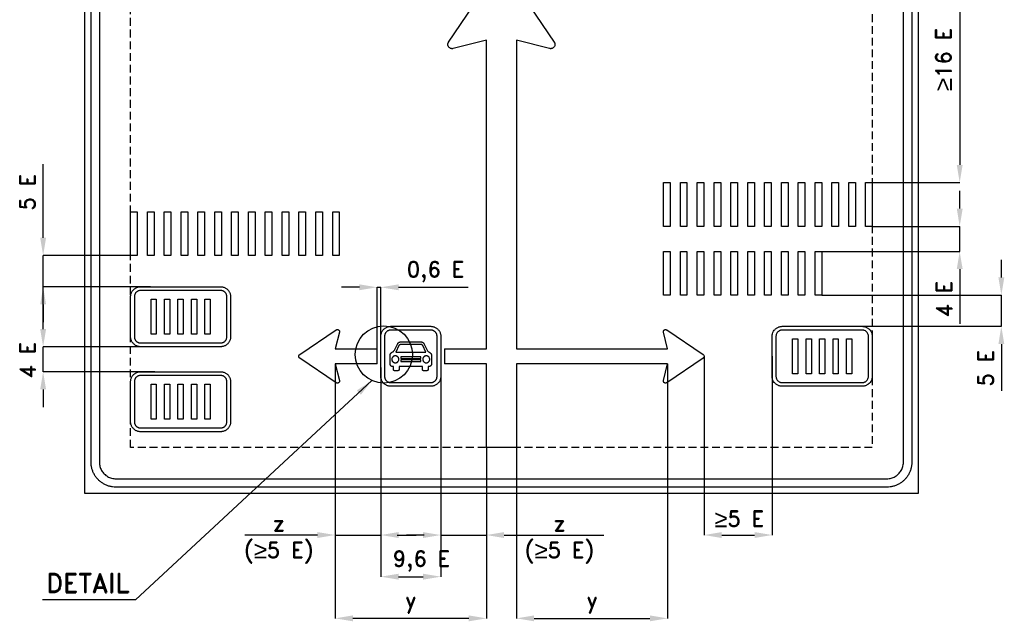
# Model space of a CAD drawing. Header units: millimetres. Extents: x -15886 to 4990, y -145 to 6902.
# Tile 1 of 3: x 264 to 4990, y -145 to 2743. Entities that reach past the tile are written whole.
import ezdxf

# ---------------------------------------------------------------- set-up
doc = ezdxf.new("R2010")
doc.units = ezdxf.units.MM
doc.header["$LTSCALE"] = 5
doc.linetypes.add('ČÁRKOVANÁX2', pattern=[1.5, 1, -0.5])
doc.layers.add('Kóty', color=2, linetype='Continuous')
doc.layers.add('Značka', color=7, linetype='Continuous')
doc.styles.get("Standard").update_dxf_attribs({"font": 'romand.shx', "height": 75})
doc.dimstyles.get("Standard").update_dxf_attribs({"dimtxt": 75, "dimasz": 85, "dimexe": 0.18, "dimexo": 0.0625, "dimgap": 37.5, "dimtad": 1, "dimdec": 0, "dimzin": 0, "dimdsep": 46, "dimtxsty": 'Standard', "dimcen": 0.09, "dimadec": 0, "dimazin": 0, "dimtfac": 1, "dimtdec": 0, "dimtofl": 0, "dimtmove": 0, "dimatfit": 3, "dimfxl": 1, "dimtolj": 1, "dimtzin": 0, "dimarcsym": 0})

# ---------------------------------------------------------------- blocks, each defined once
blk = doc.blocks.new('*D2')
at = {"layer": 'Defpoints', "color": 0, "transparency": 16777216}
for p in [(3581.2, 3143.7), (4356, 1960.7), (4776, 1960.7)]:
    blk.add_point(p, dxfattribs=at)
at = {"layer": 'Kóty', "color": 0, "lineweight": -2, "transparency": 16777216}
for p, q in [((3581.3, 3143.7), (4776.2, 3143.7)), ((4776, 3058.7), (4776, 2045.7)), ((4356.1, 1960.7), (4776.2, 1960.7))]:
    blk.add_line(p, q, dxfattribs=at)
at = {"layer": 'Kóty', "color": 0, "transparency": 16777216}
for points in [[(4761.9, 3058.7), (4790.2, 3058.7), (4776, 3143.7)], [(4761.9, 2045.7), (4790.2, 2045.7), (4776, 1960.7)]]:
    blk.add_solid(points, dxfattribs=at)
at = {"layer": 'Kóty', "color": 0, "transparency": 16777216, "insert": (4697.9, 2552.2), "char_height": 75, "attachment_point": 5, "rotation": 90}
blk.add_mtext('\\A1;{\\fArial|b0|i0|c238|p34;\\H1.08333x;≥}16 E', dxfattribs=at)

msp = doc.modelspace()

# ---------------------------------------------------------------- linework, layer by layer
at = {"layer": 'Kóty'}
for p, q in [((376, 1695.7), (376, 2048.6)), ((4776, 1835.7), (4776, 1920.7)), ((4356.1, 1750.7), (4776.2, 1750.7)), ((796, 1610.7), (375.8, 1610.7)), ((376, 1257.7), (376, 1610.6)), ((4113.6, 1630.7), (4776.2, 1630.7)), ((4976, 1505.7), (4976, 1590.7)), ((4776, 1545.7), (4776, 1282.7)), ((890.7, 1460.7), (375.8, 1460.7)), ((1894, 1458.1), (1809, 1458.1)), ((1979, 1162.7), (1979, 1458.3)), ((1997, 1162.7), (1997, 1458.3)), ((2082, 1458.1), (2416.8, 1458.1)), ((4113.6, 1420.7), (4976.2, 1420.7)), ((376, 1375.7), (376, 1290.7)), ((4308, 1270.7), (4976.2, 1270.7)), ((4976, 1185.7), (4976, 961.8)), ((911.8, 1172.7), (375.8, 1172.7)), ((1778, 1090.7), (1778, 268.6)), ((1778, 1090.7), (1778, -131.4)), ((1778, 1090.7), (1778, 268.6)), ((3374, 1090.7), (3374, -131.4)), ((3548.6, 1129.2), (3548.6, 268.6)), ((3876, 1126.7), (3876, 268.6)), ((911.8, 1052.7), (375.8, 1052.7)), ((1997, 1073.8), (1997, 268.6)), ((1997, 1073.7), (1997, 68.6)), ((2285, 1073.7), (2285, 68.6)), ((2285, 1050.2), (2285, 268.5)), ((1953.9, 1010.3), (820, -42)), ((376, 967.7), (376, 882.7)), ((2504, 688.7), (2504, 268.6)), ((2504, 679.6), (2504, 268.6)), ((2504, 679.6), (2504, -131.4)), ((2504, 679.6), (2504, 268.5)), ((2648, 688.7), (2648, -131.4)), ((1778, 324.7), (1778, 268.6)), ((1693, 268.7), (1343.7, 268.7)), ((2076, 268.7), (2161, 268.7)), ((2082, 268.7), (2167, 268.7)), ((2206, 268.7), (2121, 268.7)), ((2589, 268.7), (3067.9, 268.7)), ((3633.6, 268.7), (3791, 268.7)), ((2082, 68.7), (2200, 68.7)), ((2419, -131.3), (1863, -131.3)), ((2733, -131.3), (3289, -131.3))]:
    msp.add_line(p, q, dxfattribs=at)
for points in [[(4776, 1630.7), (4776.2, 1750.7)], [(1979, 1458.1), (1997, 1458.1)], [(4976.2, 1270.7), (4976.2, 1420.7)], [(375.8, 1052.7), (376, 1172.7)], [(1778, 268.7), (1997, 268.7)], [(2285, 268.7), (2504, 268.7)], [(820, -42), (373.1, -42)]]:
    msp.add_lwpolyline(points, dxfattribs=at)
for points in [[(4761.9, 1835.7), (4790.2, 1835.7), (4776, 1750.7)], [(361.9, 1695.7), (390.2, 1695.7), (376, 1610.7)], [(4761.9, 1545.7), (4790.2, 1545.7), (4776, 1630.7)], [(1894, 1472.3), (1894, 1444), (1979, 1458.1)], [(2082, 1472.3), (2082, 1444), (1997, 1458.1)], [(4961.9, 1505.7), (4990.2, 1505.7), (4976, 1420.7)], [(361.9, 1375.7), (390.2, 1375.7), (376, 1460.7)], [(361.9, 1257.7), (390.2, 1257.7), (376, 1172.7)], [(4961.9, 1185.7), (4990.2, 1185.7), (4976, 1270.7)], [(361.9, 967.7), (390.2, 967.7), (376, 1052.7)], [(1882, 962.9), (1901.3, 942.1), (1953.9, 1010.3)], [(1693, 282.9), (1693, 254.6), (1778, 268.7)], [(2082, 282.9), (2082, 254.6), (1997, 268.7)], [(2200, 282.8), (2200, 254.5), (2285, 268.7)], [(2589, 282.8), (2589, 254.5), (2504, 268.7)], [(3633.6, 282.9), (3633.6, 254.6), (3548.6, 268.7)], [(3791, 282.9), (3791, 254.6), (3876, 268.7)], [(2082, 82.9), (2082, 54.6), (1997, 68.7)], [(2200, 82.9), (2200, 54.6), (2285, 68.7)], [(1863, -117.1), (1863, -145.4), (1778, -131.3)], [(2419, -117.1), (2419, -145.4), (2504, -131.3)], [(2733, -117.1), (2733, -145.4), (2648, -131.3)], [(3289, -117.1), (3289, -145.4), (3374, -131.3)]]:
    msp.add_solid(points, dxfattribs=at)
at = {"layer": 'Značka', "color": 5}
for points in [[(576, 468.7), (576, 4338.7), (4576, 4338.7), (4576, 468.7), (576, 468.7)], [(3354.2, 1750.7), (3354.2, 1960.7), (3386.1, 1960.7), (3386.1, 1750.7), (3354.2, 1750.7)], [(3435.1, 1750.7), (3435.1, 1960.7), (3466.9, 1960.7), (3466.9, 1750.7), (3435.1, 1750.7)], [(3515.9, 1750.7), (3515.9, 1960.7), (3547.7, 1960.7), (3547.7, 1750.7), (3515.9, 1750.7)], [(3596.7, 1750.7), (3596.7, 1960.7), (3628.6, 1960.7), (3628.6, 1750.7), (3596.7, 1750.7)], [(3677.6, 1750.7), (3677.6, 1960.7), (3709.4, 1960.7), (3709.4, 1750.7), (3677.6, 1750.7)], [(3758.4, 1750.7), (3758.4, 1960.7), (3790.2, 1960.7), (3790.2, 1750.7), (3758.4, 1750.7)], [(3839.2, 1750.7), (3839.2, 1960.7), (3871, 1960.7), (3871, 1750.7), (3839.2, 1750.7)], [(3920, 1750.7), (3920, 1960.7), (3951.9, 1960.7), (3951.9, 1750.7), (3920, 1750.7)], [(4000.9, 1750.7), (4000.9, 1960.7), (4032.7, 1960.7), (4032.7, 1750.7), (4000.9, 1750.7)], [(4081.7, 1750.7), (4081.7, 1960.7), (4113.5, 1960.7), (4113.5, 1750.7), (4081.7, 1750.7)], [(4162.5, 1750.7), (4162.5, 1960.7), (4194.4, 1960.7), (4194.4, 1750.7), (4162.5, 1750.7)], [(4243.4, 1750.7), (4243.4, 1960.7), (4275.2, 1960.7), (4275.2, 1750.7), (4243.4, 1750.7)], [(4324.2, 1750.7), (4324.2, 1960.7), (4356, 1960.7), (4356, 1750.7), (4324.2, 1750.7)], [(796, 1610.7), (796, 1820.7), (827.8, 1820.7), (827.8, 1610.7), (796, 1610.7)], [(876.8, 1610.7), (876.8, 1820.7), (908.7, 1820.7), (908.7, 1610.7), (876.8, 1610.7)], [(957.7, 1610.7), (957.7, 1820.7), (989.5, 1820.7), (989.5, 1610.7), (957.7, 1610.7)], [(1038.5, 1610.7), (1038.5, 1820.7), (1070.3, 1820.7), (1070.3, 1610.7), (1038.5, 1610.7)], [(1119.3, 1610.7), (1119.3, 1820.7), (1151.2, 1820.7), (1151.2, 1610.7), (1119.3, 1610.7)], [(1200.2, 1610.7), (1200.2, 1820.7), (1232, 1820.7), (1232, 1610.7), (1200.2, 1610.7)], [(1281, 1610.7), (1281, 1820.7), (1312.8, 1820.7), (1312.8, 1610.7), (1281, 1610.7)], [(1361.8, 1610.7), (1361.8, 1820.7), (1393.6, 1820.7), (1393.6, 1610.7), (1361.8, 1610.7)], [(1442.6, 1610.7), (1442.6, 1820.7), (1474.5, 1820.7), (1474.5, 1610.7), (1442.6, 1610.7)], [(1523.5, 1610.7), (1523.5, 1820.7), (1555.3, 1820.7), (1555.3, 1610.7), (1523.5, 1610.7)], [(1604.3, 1610.7), (1604.3, 1820.7), (1636.1, 1820.7), (1636.1, 1610.7), (1604.3, 1610.7)], [(1685.1, 1610.7), (1685.1, 1820.7), (1717, 1820.7), (1717, 1610.7), (1685.1, 1610.7)], [(1766, 1610.7), (1766, 1820.7), (1797.8, 1820.7), (1797.8, 1610.7), (1766, 1610.7)], [(3354.2, 1420.7), (3354.2, 1630.7), (3386.1, 1630.7), (3386.1, 1420.7), (3354.2, 1420.7)], [(3435.1, 1420.7), (3435.1, 1630.7), (3466.9, 1630.7), (3466.9, 1420.7), (3435.1, 1420.7)], [(3515.9, 1420.7), (3515.9, 1630.7), (3547.7, 1630.7), (3547.7, 1420.7), (3515.9, 1420.7)], [(3596.7, 1420.7), (3596.7, 1630.7), (3628.6, 1630.7), (3628.6, 1420.7), (3596.7, 1420.7)], [(3677.6, 1420.7), (3677.6, 1630.7), (3709.4, 1630.7), (3709.4, 1420.7), (3677.6, 1420.7)], [(3758.4, 1420.7), (3758.4, 1630.7), (3790.2, 1630.7), (3790.2, 1420.7), (3758.4, 1420.7)], [(3839.2, 1420.7), (3839.2, 1630.7), (3871, 1630.7), (3871, 1420.7), (3839.2, 1420.7)], [(3920, 1420.7), (3920, 1630.7), (3951.9, 1630.7), (3951.9, 1420.7), (3920, 1420.7)], [(4000.9, 1420.7), (4000.9, 1630.7), (4032.7, 1630.7), (4032.7, 1420.7), (4000.9, 1420.7)], [(4081.7, 1420.7), (4081.7, 1630.7), (4113.5, 1630.7), (4113.5, 1420.7), (4081.7, 1420.7)], [(894, 1232.7), (894, 1400.7), (919.4, 1400.7), (919.4, 1232.7), (894, 1232.7)], [(958.6, 1232.7), (958.6, 1400.7), (984.1, 1400.7), (984.1, 1232.7), (958.6, 1232.7)], [(1023.3, 1232.7), (1023.3, 1400.7), (1048.7, 1400.7), (1048.7, 1232.7), (1023.3, 1232.7)], [(1087.9, 1232.7), (1087.9, 1400.7), (1113.4, 1400.7), (1113.4, 1232.7), (1087.9, 1232.7)], [(1152.6, 1232.7), (1152.6, 1400.7), (1178.1, 1400.7), (1178.1, 1232.7), (1152.6, 1232.7)], [(3974, 1042.7), (3974, 1210.7), (3999.4, 1210.7), (3999.4, 1042.7), (3974, 1042.7)], [(4038.6, 1042.7), (4038.6, 1210.7), (4064.1, 1210.7), (4064.1, 1042.7), (4038.6, 1042.7)], [(4103.3, 1042.7), (4103.3, 1210.7), (4128.7, 1210.7), (4128.7, 1042.7), (4103.3, 1042.7)], [(4167.9, 1042.7), (4167.9, 1210.7), (4193.4, 1210.7), (4193.4, 1042.7), (4167.9, 1042.7)], [(4232.6, 1042.7), (4232.6, 1210.7), (4258.1, 1210.7), (4258.1, 1042.7), (4232.6, 1042.7)], [(1979, 1090.7), (1979, 1162.7)], [(2303, 1162.7), (2303, 1090.7)], [(2189.1, 1116.7), (2189.1, 1124.1), (2092.9, 1124.1), (2092.9, 1116.7), (2189.1, 1116.7)], [(2189.1, 1102.3), (2189.1, 1109.3), (2092.9, 1109.3), (2092.9, 1102.3), (2189.1, 1102.3)], [(2648, 1090.7), (2648, 688.7), (2504, 688.7), (2504, 1090.7), (2303, 1090.7)], [(894, 824.7), (894, 992.7), (919.4, 992.7), (919.4, 824.7), (894, 824.7)], [(958.6, 824.7), (958.6, 992.7), (984.1, 992.7), (984.1, 824.7), (958.6, 824.7)], [(1023.3, 824.7), (1023.3, 992.7), (1048.7, 992.7), (1048.7, 824.7), (1023.3, 824.7)], [(1087.9, 824.7), (1087.9, 992.7), (1113.4, 992.7), (1113.4, 824.7), (1087.9, 824.7)], [(1152.6, 824.7), (1152.6, 992.7), (1178.1, 992.7), (1178.1, 824.7), (1152.6, 824.7)]]:
    msp.add_lwpolyline(points, dxfattribs=at)
for points in [[(726, 498.7), (725.5, 498.7), (725.1, 498.7, -0.03218), (709.6, 499.8, -0.035443), (694.4, 503, -0.036267), (679.6, 508, -0.03442), (665.7, 515, -0.033721), (652.8, 523.6, -0.034085), (641.2, 533.9, -0.034209), (630.9, 545.5, -0.034229), (622.3, 558.5, -0.034044), (615.3, 572.4, -0.033412), (610.3, 587.1, -0.034127), (607.1, 602.3, -0.036745), (606, 617.8), (606, 618.3), (606, 618.7), (606, 4188.7)], [(646, 4188.7), (646, 618.7), (646, 618.4), (646, 618.1, 0.03218), (646.7, 607.8, 0.035443), (648.9, 597.6, 0.036267), (652.2, 587.8, 0.03442), (656.8, 578.6, 0.033721), (662.6, 569.9, 0.034085), (669.5, 562.2, 0.03421), (677.2, 555.3, 0.034229), (685.8, 549.6, 0.034044), (695.1, 544.9, 0.033411), (704.9, 541.6, 0.034128), (715.1, 539.4, 0.036745), (725.4, 538.7), (725.7, 538.7), (726, 538.7)], [(726, 538.7), (4426, 538.7), (4426.3, 538.7), (4426.6, 538.7, 0.032178), (4437, 539.5, 0.035444), (4447.1, 541.6, 0.036267), (4456.9, 544.9, 0.034422), (4466.2, 549.6, 0.033731), (4474.8, 555.3, 0.034071), (4482.6, 562.2, 0.034205), (4489.4, 569.9, 0.034223), (4495.2, 578.6, 0.034048), (4499.8, 587.8), (4503.2, 597.6), (4505.3, 607.8, 0.036741), (4506, 618.1), (4506, 618.4), (4506, 618.7), (4506, 4188.7)], [(4546, 4188.7), (4546, 618.7), (4546, 618.3), (4546, 617.8, -0.032179), (4544.9, 602.3, -0.035457), (4541.8, 587.1, -0.036267), (4536.8, 572.4, -0.034424), (4529.8, 558.5, -0.033731), (4521.2, 545.5, -0.034079), (4510.9, 533.9, -0.034202), (4499.2, 523.6, -0.034215), (4486.3, 515, -0.034038), (4472.4, 508, -0.033411), (4457.7, 503, -0.034125), (4442.4, 499.8, -0.036744), (4427, 498.7), (4426.5, 498.7), (4426, 498.7), (726, 498.7)], [(2303, 1162.7), (2504, 1162.7), (2504, 2644.7), (2344.5, 2604.2), (2343.5, 2604), (2342.6, 2603.8, -0.051511), (2338.6, 2603.6, -0.051552), (2334.7, 2604.2, -0.064187), (2330, 2605.9, -0.064126), (2325.9, 2608.7, -0.063996), (2322.6, 2612.3, -0.063899), (2320.3, 2616.7, -0.063552), (2319, 2621.5, -0.062375), (2319, 2626.5, -0.051641), (2319.8, 2630.4, -0.056322), (2321.4, 2634), (2321.9, 2634.9), (2322.4, 2635.7), (2559, 2985.4)], [(2593.1, 2985.4), (2829.6, 2635.7), (2830.2, 2634.9), (2830.7, 2634, -0.051473), (2832.2, 2630.4, -0.051544), (2833, 2626.5, -0.064169), (2833, 2621.5, -0.064179), (2831.8, 2616.7, -0.064051), (2829.4, 2612.3, -0.063909), (2826.1, 2608.7, -0.063574), (2822, 2605.9, -0.062402), (2817.4, 2604.2, -0.051566), (2813.4, 2603.6, -0.056306), (2809.5, 2603.8, -0.011085), (2808.5, 2604), (2807.5, 2604.2), (2648, 2644.7), (2648, 1162.7), (3374, 1162.7), (3353.8, 1242.5), (3353.7, 1243), (3353.6, 1243.5), (3353.4, 1245.4), (3353.7, 1247.4), (3354.6, 1249.7), (3356, 1251.8, -0.064098), (3357.8, 1253.5, -0.063873), (3360, 1254.6, -0.063558), (3362.4, 1255.2, -0.062369), (3364.9, 1255.2, -0.051657), (3366.8, 1254.9, -0.056322), (3368.6, 1254.1), (3369.1, 1253.8), (3369.5, 1253.5), (3544.3, 1135.3), (3544.8, 1135), (3545.2, 1134.7), (3546.6, 1133.2), (3547.7, 1131.6), (3548.6, 1129.2), (3548.9, 1126.7), (3548.6, 1124.3), (3547.7, 1121.9), (3546.6, 1120.2), (3545.2, 1118.8), (3544.8, 1118.5), (3544.3, 1118.2), (3369.5, 999.9), (3369.1, 999.7), (3368.6, 999.4, -0.051495), (3366.8, 998.6, -0.051575), (3364.9, 998.2, -0.064187), (3362.4, 998.2, -0.064136), (3360, 998.9, -0.064028), (3357.8, 1000, -0.063944), (3356, 1001.7), (3354.6, 1003.7), (3353.7, 1006.1), (3353.4, 1008), (3353.6, 1010), (3353.7, 1010.5), (3353.8, 1011), (3374, 1090.7), (2648, 1090.7)], [(844, 1172.7), (843.8, 1172.7), (843.6, 1172.7, -0.032174), (837.4, 1173.2, -0.035445), (831.4, 1174.4, -0.036268), (825.5, 1176.4, -0.034429), (819.9, 1179.2, -0.033726), (814.7, 1182.7, -0.034091), (810.1, 1186.8, -0.034209), (806, 1191.5, -0.034226), (802.5, 1196.6, -0.03404), (799.7, 1202.2, -0.033418), (797.7, 1208.1, -0.034126), (796.4, 1214.2, -0.036745), (796, 1220.4), (796, 1220.6), (796, 1220.7), (796, 1412.7), (796, 1412.9), (796, 1413.1, -0.032177), (796.5, 1419.3, -0.035447), (797.7, 1425.4, -0.036269), (799.7, 1431.3, -0.034424), (802.5, 1436.9, -0.03372), (806, 1442, -0.034079), (810.1, 1446.7, -0.034213), (814.7, 1450.8, -0.034235), (819.9, 1454.2, -0.034045), (825.5, 1457, -0.0334), (831.4, 1459, -0.034122), (837.4, 1460.3, -0.036743), (843.6, 1460.7), (843.8, 1460.7), (844, 1460.7), (1228, 1460.7), (1228.2, 1460.7), (1228.4, 1460.7, -0.032172), (1234.6, 1460.3, -0.035447), (1240.7, 1459, -0.036269), (1246.6, 1457, -0.034432), (1252.1, 1454.2, -0.033726), (1257.3, 1450.8, -0.034087), (1262, 1446.7, -0.034215), (1266.1, 1442, -0.034235), (1269.5, 1436.9, -0.034042), (1272.3, 1431.3, -0.033406), (1274.3, 1425.4, -0.034119), (1275.6, 1419.3, -0.036742), (1276, 1413.1), (1276, 1412.9), (1276, 1412.7), (1276, 1220.7), (1276, 1220.6), (1276, 1220.4, -0.032172), (1275.6, 1214.2, -0.035447), (1274.3, 1208.1, -0.036269), (1272.3, 1202.2, -0.034432), (1269.5, 1196.6, -0.033726), (1266.1, 1191.5, -0.034087), (1262, 1186.8, -0.034215), (1257.3, 1182.7, -0.034235), (1252.1, 1179.2, -0.034042), (1246.6, 1176.5, -0.033406), (1240.7, 1174.4, -0.034119), (1234.6, 1173.2, -0.036742), (1228.4, 1172.7), (1228.2, 1172.7), (1228, 1172.7), (844, 1172.7)], [(844, 1172.7), (843.8, 1172.7), (843.6, 1172.7, -0.032174), (837.4, 1173.2, -0.035445), (831.4, 1174.4, -0.036268), (825.5, 1176.4, -0.034429), (819.9, 1179.2, -0.033726), (814.7, 1182.7, -0.034091), (810.1, 1186.8, -0.034209), (806, 1191.5, -0.034226), (802.5, 1196.6, -0.03404), (799.7, 1202.2, -0.033418), (797.7, 1208.1, -0.034126), (796.4, 1214.2, -0.036745), (796, 1220.4), (796, 1220.6), (796, 1220.7), (796, 1412.7), (796, 1412.9), (796, 1413.1, -0.032177), (796.5, 1419.3, -0.035447), (797.7, 1425.4, -0.036269), (799.7, 1431.3, -0.034424), (802.5, 1436.9, -0.03372), (806, 1442, -0.034079), (810.1, 1446.7, -0.034213), (814.7, 1450.8, -0.034235), (819.9, 1454.2, -0.034045), (825.5, 1457, -0.0334), (831.4, 1459, -0.034122), (837.4, 1460.3, -0.036743), (843.6, 1460.7), (843.8, 1460.7), (844, 1460.7), (1228, 1460.7), (1228.2, 1460.7), (1228.4, 1460.7, -0.032172), (1234.6, 1460.3, -0.035447), (1240.7, 1459, -0.036269), (1246.6, 1457, -0.034432), (1252.1, 1454.2, -0.033726), (1257.3, 1450.8, -0.034087), (1262, 1446.7, -0.034215), (1266.1, 1442, -0.034235), (1269.5, 1436.9, -0.034042), (1272.3, 1431.3, -0.033406), (1274.3, 1425.4, -0.034119), (1275.6, 1419.3, -0.036742), (1276, 1413.1), (1276, 1412.9), (1276, 1412.7), (1276, 1220.7), (1276, 1220.6), (1276, 1220.4, -0.032172), (1275.6, 1214.2, -0.035447), (1274.3, 1208.1, -0.036269), (1272.3, 1202.2, -0.034432), (1269.5, 1196.6, -0.033726), (1266.1, 1191.5, -0.034087), (1262, 1186.8, -0.034215), (1257.3, 1182.7, -0.034235), (1252.1, 1179.2, -0.034042), (1246.6, 1176.5, -0.033406), (1240.7, 1174.4, -0.034119), (1234.6, 1173.2, -0.036742), (1228.4, 1172.7), (1228.2, 1172.7), (1228, 1172.7), (844, 1172.7)], [(844, 1190.7), (1228, 1190.7), (1228.1, 1190.7), (1228.3, 1190.7, 0.03218), (1232.1, 1191, 0.035459), (1235.9, 1191.8, 0.036272), (1239.6, 1193.1, 0.034417), (1243.1, 1194.8, 0.03372), (1246.3, 1197, 0.034076), (1249.2, 1199.5, 0.034204), (1251.8, 1202.4, 0.034215), (1254, 1205.7, 0.03402), (1255.7, 1209.1, 0.033415), (1257, 1212.8, 0.034111), (1257.8, 1216.6, 0.036748), (1258, 1220.5), (1258, 1220.6), (1258, 1220.7), (1258, 1412.7), (1258, 1412.9), (1258, 1413, 0.03218), (1257.7, 1416.9, 0.035459), (1257, 1420.7, 0.036272), (1255.7, 1424.3, 0.034417), (1254, 1427.8, 0.03372), (1251.8, 1431, 0.034076), (1249.2, 1434, 0.034204), (1246.3, 1436.5, 0.034215), (1243.1, 1438.7, 0.03402), (1239.6, 1440.4, 0.033415), (1235.9, 1441.7, 0.034111), (1232.1, 1442.5, 0.036748), (1228.3, 1442.7), (1228.1, 1442.7), (1228, 1442.7), (844, 1442.7), (843.9, 1442.7), (843.8, 1442.7, 0.032179), (839.9, 1442.5, 0.035456), (836.1, 1441.7, 0.036267), (832.4, 1440.4, 0.034425), (829, 1438.7, 0.033733), (825.7, 1436.5, 0.034078), (822.8, 1434, 0.034201), (820.2, 1431, 0.034215), (818.1, 1427.8, 0.034041), (816.3, 1424.3, 0.033411), (815.1, 1420.7, 0.034126), (814.3, 1416.9, 0.036748), (814, 1413), (814, 1412.9), (814, 1412.7), (814, 1220.7), (814, 1220.6), (814, 1220.5, 0.03218), (814.3, 1216.6, 0.035444), (815.1, 1212.8, 0.036268), (816.3, 1209.1, 0.03441), (818.1, 1205.7, 0.03371), (820.2, 1202.4, 0.034082), (822.8, 1199.5, 0.034212), (825.7, 1197, 0.034232), (829, 1194.8, 0.034027), (832.4, 1193.1, 0.033418), (836.1, 1191.8, 0.034111), (839.9, 1191, 0.036749), (843.8, 1190.7), (843.9, 1190.7), (844, 1190.7)], [(1979, 1090.7), (1778, 1090.7), (1798.3, 1011), (1798.4, 1010.5), (1798.5, 1010, -0.051511), (1798.6, 1008, -0.051552), (1798.3, 1006.1, -0.064187), (1797.5, 1003.7, -0.064126), (1796.1, 1001.7, -0.063996), (1794.2, 1000, -0.063899), (1792, 998.9, -0.063552), (1789.6, 998.2, -0.062375), (1787.2, 998.2, -0.051641), (1785.2, 998.6, -0.056322), (1783.4, 999.4), (1783, 999.7), (1782.5, 999.9), (1607.7, 1118.2), (1607.3, 1118.5), (1606.9, 1118.8, -0.052026), (1605.5, 1120.2, -0.052204), (1604.4, 1121.9, -0.064872), (1603.4, 1124.3, -0.06508), (1603.2, 1126.7, -0.064698), (1603.4, 1129.2, -0.063155), (1604.4, 1131.6, -0.052128), (1605.5, 1133.3, -0.056931), (1606.9, 1134.7), (1607.3, 1135), (1607.7, 1135.3), (1782.5, 1253.5), (1783, 1253.8), (1783.4, 1254.1, -0.051473), (1785.2, 1254.8, -0.051544), (1787.2, 1255.2, -0.064193), (1789.6, 1255.2, -0.064155), (1792, 1254.6, -0.064008), (1794.2, 1253.5, -0.063909), (1796.1, 1251.8, -0.063574), (1797.5, 1249.7, -0.062402), (1798.3, 1247.4, -0.051569), (1798.6, 1245.4, -0.056302), (1798.5, 1243.5), (1798.4, 1243), (1798.3, 1242.5), (1778, 1162.7), (1979, 1162.7)], [(2045, 982.7), (2044.8, 982.7), (2044.6, 982.7, -0.032173), (2038.4, 983.2, -0.035443), (2032.3, 984.4, -0.036272), (2026.5, 986.4, -0.034419), (2020.9, 989.2, -0.033732), (2015.7, 992.7, -0.034099), (2011.1, 996.8, -0.034208), (2007, 1001.5, -0.034235), (2003.5, 1006.6, -0.034051), (2000.7, 1012.2, -0.033443), (1998.7, 1018.1, -0.034119), (1997.4, 1024.2, -0.036752), (1997, 1030.4), (1997, 1030.6), (1997, 1030.7), (1997, 1222.7), (1997, 1222.9), (1997, 1223.1, -0.032182), (1997.5, 1229.3, -0.035466), (1998.7, 1235.4, -0.03626), (2000.7, 1241.3, -0.034432), (2003.5, 1246.9, -0.03371), (2007, 1252, -0.034065), (2011.1, 1256.7, -0.034221), (2015.7, 1260.8, -0.034235), (2020.9, 1264.2, -0.034047), (2026.5, 1267, -0.033402), (2032.3, 1269, -0.034121), (2038.4, 1270.3, -0.036743), (2044.6, 1270.7), (2044.8, 1270.7), (2045, 1270.7), (2237, 1270.7), (2237.2, 1270.7), (2237.4, 1270.7, -0.032173), (2243.6, 1270.3, -0.035443), (2249.7, 1269, -0.036272), (2255.6, 1267, -0.034419), (2261.1, 1264.2, -0.033732), (2266.3, 1260.8, -0.034099), (2271, 1256.7, -0.034208), (2275.1, 1252, -0.034235), (2278.5, 1246.9, -0.034051), (2281.3, 1241.3, -0.033443), (2283.3, 1235.4, -0.034119), (2284.6, 1229.3, -0.036752), (2285, 1223.1), (2285, 1222.9), (2285, 1222.7), (2285, 1030.7), (2285, 1030.6), (2285, 1030.4, -0.032182), (2284.6, 1024.2, -0.035466), (2283.3, 1018.1, -0.03626), (2281.3, 1012.2, -0.034432), (2278.5, 1006.6, -0.03371), (2275.1, 1001.5, -0.034065), (2271, 996.8, -0.034221), (2266.3, 992.7, -0.034235), (2261.1, 989.2, -0.034047), (2255.6, 986.5, -0.033402), (2249.7, 984.4, -0.034121), (2243.6, 983.2, -0.036743), (2237.4, 982.7), (2237.2, 982.7), (2237, 982.7), (2045, 982.7)], [(2045, 982.7), (2044.8, 982.7), (2044.6, 982.7, -0.032173), (2038.4, 983.2, -0.035443), (2032.3, 984.4, -0.036272), (2026.5, 986.4, -0.034419), (2020.9, 989.2, -0.033732), (2015.7, 992.7, -0.034099), (2011.1, 996.8, -0.034208), (2007, 1001.5, -0.034235), (2003.5, 1006.6, -0.034051), (2000.7, 1012.2, -0.033443), (1998.7, 1018.1, -0.034119), (1997.4, 1024.2, -0.036752), (1997, 1030.4), (1997, 1030.6), (1997, 1030.7), (1997, 1222.7), (1997, 1222.9), (1997, 1223.1, -0.032182), (1997.5, 1229.3, -0.035466), (1998.7, 1235.4, -0.03626), (2000.7, 1241.3, -0.034432), (2003.5, 1246.9, -0.03371), (2007, 1252, -0.034065), (2011.1, 1256.7, -0.034221), (2015.7, 1260.8, -0.034235), (2020.9, 1264.2, -0.034047), (2026.5, 1267, -0.033402), (2032.3, 1269, -0.034121), (2038.4, 1270.3, -0.036743), (2044.6, 1270.7), (2044.8, 1270.7), (2045, 1270.7), (2237, 1270.7), (2237.2, 1270.7), (2237.4, 1270.7, -0.032173), (2243.6, 1270.3, -0.035443), (2249.7, 1269, -0.036272), (2255.6, 1267, -0.034419), (2261.1, 1264.2, -0.033732), (2266.3, 1260.8, -0.034099), (2271, 1256.7, -0.034208), (2275.1, 1252, -0.034235), (2278.5, 1246.9, -0.034051), (2281.3, 1241.3, -0.033443), (2283.3, 1235.4, -0.034119), (2284.6, 1229.3, -0.036752), (2285, 1223.1), (2285, 1222.9), (2285, 1222.7), (2285, 1030.7), (2285, 1030.6), (2285, 1030.4, -0.032182), (2284.6, 1024.2, -0.035466), (2283.3, 1018.1, -0.03626), (2281.3, 1012.2, -0.034432), (2278.5, 1006.6, -0.03371), (2275.1, 1001.5, -0.034065), (2271, 996.8, -0.034221), (2266.3, 992.7, -0.034235), (2261.1, 989.2, -0.034047), (2255.6, 986.5, -0.033402), (2249.7, 984.4, -0.034121), (2243.6, 983.2, -0.036743), (2237.4, 982.7), (2237.2, 982.7), (2237, 982.7), (2045, 982.7)], [(2045, 1000.7), (2237, 1000.7), (2237.1, 1000.7), (2237.3, 1000.7, 0.032176), (2241.1, 1001, 0.03546), (2244.9, 1001.8, 0.036261), (2248.6, 1003.1, 0.034411), (2252.1, 1004.8, 0.03372), (2255.3, 1007, 0.034086), (2258.2, 1009.5, 0.034181), (2260.8, 1012.4, 0.034228), (2263, 1015.7, 0.03402), (2264.7, 1019.1, 0.033371), (2266, 1022.8, 0.034142), (2266.8, 1026.6, 0.036779), (2267, 1030.5), (2267, 1030.6), (2267, 1030.7), (2267, 1222.7), (2267, 1222.9), (2267, 1223, 0.032211), (2266.7, 1226.9, 0.035398), (2266, 1230.7, 0.036257), (2264.7, 1234.3, 0.034417), (2263, 1237.8, 0.033707), (2260.8, 1241, 0.034076), (2258.2, 1244, 0.034203), (2255.3, 1246.5, 0.034241), (2252.1, 1248.7, 0.03402), (2248.6, 1250.4, 0.03342), (2244.9, 1251.7, 0.034121), (2241.1, 1252.5, 0.03675), (2237.3, 1252.7), (2237.1, 1252.7), (2237, 1252.7), (2045, 1252.7), (2044.9, 1252.7), (2044.8, 1252.7, 0.032176), (2040.9, 1252.5, 0.03546), (2037.1, 1251.7, 0.036261), (2033.4, 1250.4, 0.034411), (2029.9, 1248.7, 0.03372), (2026.7, 1246.5, 0.034086), (2023.8, 1244, 0.034181), (2021.2, 1241, 0.034228), (2019.1, 1237.8, 0.03402), (2017.3, 1234.3, 0.033371), (2016.1, 1230.7, 0.034142), (2015.3, 1226.8, 0.036779), (2015, 1223), (2015, 1222.9), (2015, 1222.7), (2015, 1030.7), (2015, 1030.6), (2015, 1030.5, 0.032211), (2015.3, 1026.6, 0.035398), (2016.1, 1022.8, 0.036257), (2017.3, 1019.1, 0.034417), (2019.1, 1015.7, 0.033707), (2021.2, 1012.4, 0.034076), (2023.8, 1009.5, 0.034203), (2026.7, 1007, 0.034241), (2029.9, 1004.8, 0.03402), (2033.4, 1003.1, 0.03342), (2037.1, 1001.8, 0.034121), (2040.9, 1001, 0.03675), (2044.8, 1000.7), (2044.9, 1000.7), (2045, 1000.7)], [(3924, 982.7), (3923.8, 982.7), (3923.6, 982.7, -0.032175), (3917.4, 983.2, -0.035446), (3911.3, 984.4, -0.036266), (3905.5, 986.4, -0.034446), (3899.9, 989.2, -0.033743), (3894.7, 992.7, -0.034092), (3890.1, 996.8, -0.034156), (3886, 1001.5), (3882.5, 1006.6), (3879.7, 1012.2), (3877.7, 1018.1), (3876.4, 1024.2), (3876, 1030.4), (3876, 1030.6), (3876, 1030.7), (3876, 1222.7), (3876, 1222.9), (3876, 1223.1), (3876.5, 1229.3), (3877.7, 1235.4), (3879.7, 1241.3), (3882.5, 1246.9), (3886, 1252, -0.03405), (3890.1, 1256.7, -0.034208), (3894.7, 1260.8, -0.034256), (3899.9, 1264.2, -0.034056), (3905.5, 1267, -0.033413), (3911.3, 1269, -0.034116), (3917.4, 1270.3, -0.036746), (3923.6, 1270.7), (3923.8, 1270.7), (3924, 1270.7), (4308, 1270.7), (4308.2, 1270.7), (4308.4, 1270.7, -0.032175), (4314.6, 1270.3, -0.035427), (4320.7, 1269, -0.036266), (4326.6, 1267, -0.034446), (4332.1, 1264.2, -0.033743), (4337.3, 1260.8, -0.034099), (4342, 1256.7), (4346.1, 1252), (4349.5, 1246.9), (4352.3, 1241.3), (4354.3, 1235.4), (4355.6, 1229.3), (4356, 1223.1), (4356, 1222.9), (4356, 1222.7), (4356, 1030.7), (4356, 1030.6), (4356, 1030.4), (4355.6, 1024.2), (4354.3, 1018.1), (4352.3, 1012.2), (4349.5, 1006.6), (4346.1, 1001.5), (4342, 996.8), (4337.3, 992.7, -0.034256), (4332.1, 989.2, -0.034047), (4326.6, 986.5, -0.033404), (4320.7, 984.4, -0.034116), (4314.6, 983.2, -0.036746), (4308.4, 982.7), (4308.2, 982.7), (4308, 982.7), (3924, 982.7)], [(3924, 982.7), (3923.8, 982.7), (3923.6, 982.7, -0.032175), (3917.4, 983.2, -0.035446), (3911.3, 984.4, -0.036266), (3905.5, 986.4, -0.034446), (3899.9, 989.2, -0.033743), (3894.7, 992.7, -0.034092), (3890.1, 996.8, -0.034156), (3886, 1001.5), (3882.5, 1006.6), (3879.7, 1012.2), (3877.7, 1018.1), (3876.4, 1024.2), (3876, 1030.4), (3876, 1030.6), (3876, 1030.7), (3876, 1222.7), (3876, 1222.9), (3876, 1223.1), (3876.5, 1229.3), (3877.7, 1235.4), (3879.7, 1241.3), (3882.5, 1246.9), (3886, 1252, -0.03405), (3890.1, 1256.7, -0.034208), (3894.7, 1260.8, -0.034256), (3899.9, 1264.2, -0.034056), (3905.5, 1267, -0.033413), (3911.3, 1269, -0.034116), (3917.4, 1270.3, -0.036746), (3923.6, 1270.7), (3923.8, 1270.7), (3924, 1270.7), (4308, 1270.7), (4308.2, 1270.7), (4308.4, 1270.7, -0.032175), (4314.6, 1270.3, -0.035427), (4320.7, 1269, -0.036266), (4326.6, 1267, -0.034446), (4332.1, 1264.2, -0.033743), (4337.3, 1260.8, -0.034099), (4342, 1256.7), (4346.1, 1252), (4349.5, 1246.9), (4352.3, 1241.3), (4354.3, 1235.4), (4355.6, 1229.3), (4356, 1223.1), (4356, 1222.9), (4356, 1222.7), (4356, 1030.7), (4356, 1030.6), (4356, 1030.4), (4355.6, 1024.2), (4354.3, 1018.1), (4352.3, 1012.2), (4349.5, 1006.6), (4346.1, 1001.5), (4342, 996.8), (4337.3, 992.7, -0.034256), (4332.1, 989.2, -0.034047), (4326.6, 986.5, -0.033404), (4320.7, 984.4, -0.034116), (4314.6, 983.2, -0.036746), (4308.4, 982.7), (4308.2, 982.7), (4308, 982.7), (3924, 982.7)], [(3924, 1000.7), (4308, 1000.7), (4308.1, 1000.7), (4308.3, 1000.7, 0.03218), (4312.1, 1001, 0.03544), (4315.9, 1001.8, 0.036268), (4319.6, 1003.1, 0.034453), (4323.1, 1004.8), (4326.3, 1007), (4329.2, 1009.5), (4331.8, 1012.4), (4334, 1015.7), (4335.7, 1019.1), (4337, 1022.8), (4337.8, 1026.6), (4338, 1030.5), (4338, 1030.6), (4338, 1030.7), (4338, 1222.7), (4338, 1222.9), (4338, 1223), (4337.7, 1226.9), (4337, 1230.7), (4335.7, 1234.3), (4334, 1237.8), (4331.8, 1241), (4329.2, 1244), (4326.3, 1246.5), (4323.1, 1248.7), (4319.6, 1250.4, 0.033435), (4315.9, 1251.7, 0.034119), (4312.1, 1252.5, 0.036718), (4308.3, 1252.7), (4308.1, 1252.7), (4308, 1252.7), (3924, 1252.7), (3923.9, 1252.7), (3923.8, 1252.7, 0.03218), (3919.9, 1252.5, 0.03544), (3916.1, 1251.7, 0.036283), (3912.4, 1250.4, 0.034467), (3908.9, 1248.7), (3905.7, 1246.5), (3902.8, 1244), (3900.2, 1241), (3898.1, 1237.8), (3896.3, 1234.3), (3895.1, 1230.7), (3894.3, 1226.8), (3894, 1223), (3894, 1222.9), (3894, 1222.7), (3894, 1030.7), (3894, 1030.6), (3894, 1030.5), (3894.3, 1026.6), (3895.1, 1022.8), (3896.3, 1019.1), (3898.1, 1015.7), (3900.2, 1012.4), (3902.8, 1009.5), (3905.7, 1007), (3908.9, 1004.8), (3912.4, 1003.1, 0.03342), (3916.1, 1001.8, 0.03415), (3919.9, 1001, 0.036749), (3923.8, 1000.7), (3923.9, 1000.7), (3924, 1000.7)], [(2191.9, 1195.7), (2193.1, 1195.6), (2194.2, 1195.4), (2195.2, 1195.1), (2196.2, 1194.8), (2197.2, 1194.3), (2198.2, 1193.8), (2199.2, 1193.2), (2200.2, 1192.4), (2201, 1191.7), (2201.7, 1190.9), (2202.4, 1190.1), (2203, 1189.2), (2203.4, 1188.4), (2203.8, 1187.7), (2219.8, 1155.6), (2221.9, 1152.5), (2222.3, 1152.1), (2222.6, 1151.7), (2223.1, 1151.3), (2223.5, 1150.9), (2223.9, 1150.6), (2224.3, 1150.2), (2224.7, 1149.9), (2225.1, 1149.6), (2225.4, 1149.4), (2225.7, 1149.1), (2226.4, 1148.7), (2227, 1148.3), (2233.1, 1144.4), (2233.9, 1143.8), (2234.8, 1143.2), (2235.7, 1142.4), (2236.6, 1141.6), (2237.3, 1140.8), (2237.9, 1139.9), (2238.5, 1139), (2238.9, 1138.1), (2239.3, 1137.3), (2239.6, 1136.4), (2239.9, 1135.4), (2240.1, 1134.3), (2240.1, 1133.8), (2240.2, 1133.3), (2240.2, 1088.9), (2240, 1087.6), (2239.8, 1086.2), (2239.4, 1084.8), (2238.8, 1083.5), (2238, 1082.3), (2237.1, 1081.3), (2236.2, 1080.5), (2235.2, 1079.7), (2234.3, 1079.1), (2233.3, 1078.7, -0.037161), (2231.9, 1078.3, -0.024658), (2230.6, 1078.1), (2229.9, 1078), (2229.3, 1077.9), (2224.6, 1077.9), (2224.6, 1063.3), (2224.5, 1062.3), (2224.2, 1061.2, -0.079491), (2223.5, 1059.9, -0.085263), (2222.4, 1058.8, -0.082641), (2220.9, 1058.1, -0.025868), (2219.2, 1057.7), (2202.2, 1057.7, -0.019363), (2200.8, 1058, -0.059616), (2199.5, 1058.5, -0.076912), (2198.3, 1059.4, -0.081073), (2197.5, 1060.6), (2197, 1061.9), (2196.8, 1063.3), (2196.8, 1077.9), (2085.2, 1077.9), (2085.2, 1063.3), (2085.1, 1062.3), (2084.9, 1061.3, -0.079438), (2084.1, 1059.9, -0.085934), (2083, 1058.8, -0.078911), (2081.5, 1058.1, -0.024879), (2079.8, 1057.7), (2062.9, 1057.7, -0.020578), (2061.4, 1058, -0.063573), (2060, 1058.5, -0.077224), (2058.9, 1059.4, -0.081634), (2058.1, 1060.6, -0.064527), (2057.6, 1061.9), (2057.4, 1063.3), (2057.4, 1077.9), (2052.7, 1077.9), (2052, 1078), (2051.2, 1078.1, -0.024106), (2049.9, 1078.3, -0.036596), (2048.7, 1078.7), (2047.7, 1079.2), (2046.8, 1079.7), (2045.8, 1080.5), (2044.8, 1081.4), (2043.9, 1082.5), (2043.1, 1083.7), (2042.5, 1085.1), (2042.2, 1086.6), (2042, 1087.7), (2041.8, 1088.9), (2041.8, 1133.3), (2041.9, 1133.9), (2042, 1134.5), (2042.2, 1135.5), (2042.5, 1136.5), (2042.8, 1137.3), (2043.1, 1138.1), (2043.6, 1139), (2044.2, 1140), (2044.8, 1140.9), (2045.6, 1141.8), (2046.5, 1142.6), (2047.4, 1143.3), (2048.2, 1143.9), (2049, 1144.4), (2055, 1148.3), (2055.7, 1148.7), (2056.3, 1149.1), (2056.6, 1149.4), (2057, 1149.6), (2057.4, 1149.9), (2057.8, 1150.3), (2058.2, 1150.6), (2058.6, 1151), (2059.1, 1151.4), (2059.5, 1151.8), (2059.8, 1152.1), (2060.1, 1152.5), (2062.2, 1155.6), (2078.2, 1187.7), (2078.5, 1188.3), (2078.8, 1188.9), (2079.4, 1189.8), (2080.1, 1190.7), (2080.7, 1191.4), (2081.4, 1192), (2082.3, 1192.8), (2083.3, 1193.5), (2084.4, 1194.1, -0.027218), (2085.5, 1194.7, -0.028251), (2086.8, 1195.1, -0.022771), (2088.1, 1195.4), (2089.1, 1195.6), (2090.1, 1195.7), (2191.9, 1195.7)], [(2213.1, 1147.1), (2198.4, 1178.6), (2198, 1179.1), (2197.5, 1179.6), (2196.7, 1180.5), (2195.8, 1181.2), (2195, 1181.7), (2194.2, 1182.2), (2193.3, 1182.7), (2192.4, 1183), (2191.5, 1183.3), (2190.6, 1183.5, 0.021329), (2189.7, 1183.7, 0.017982), (2188.8, 1183.7, 0.009523), (2188.1, 1183.7), (2187.4, 1183.7), (2094.7, 1183.7, 0.003648), (2093.8, 1183.7, 0.011168), (2093, 1183.7, 0.017758), (2092.1, 1183.6, 0.020811), (2091.2, 1183.5, 0.020053), (2090.4, 1183.3), (2089.6, 1183), (2088.7, 1182.6), (2087.8, 1182.2), (2086.9, 1181.7), (2086.1, 1181.1), (2085.2, 1180.3), (2084.3, 1179.5), (2084, 1179), (2083.6, 1178.6), (2068.9, 1147.1), (2213.1, 1147.1)], [(2083.5, 1112.3), (2083.3, 1114.3), (2083, 1116.4), (2082.3, 1118.4), (2081.3, 1120.4), (2080.2, 1122.2, 0.034319), (2078.7, 1123.9, 0.03466), (2077.1, 1125.4, 0.034428), (2075.3, 1126.6, 0.034351), (2073.4, 1127.6, 0.03438), (2071.3, 1128.3, 0.034449), (2069.2, 1128.8, 0.034403), (2067, 1128.9, 0.034403), (2064.8, 1128.8, 0.034399), (2062.7, 1128.4, 0.034433), (2060.6, 1127.7, 0.034461), (2058.6, 1126.8, 0.034446), (2056.8, 1125.6, 0.034391), (2055.2, 1124.2, 0.034408), (2053.7, 1122.6, 0.034362), (2052.5, 1120.8, 0.03442), (2051.5, 1118.8), (2050.7, 1116.8), (2050.3, 1114.6), (2050.1, 1112.5), (2050.2, 1110.3), (2050.6, 1108.1), (2051.3, 1106.1), (2052.2, 1104.1), (2053.4, 1102.3, 0.03441), (2054.9, 1100.6, 0.034407), (2056.5, 1099.2, 0.034385), (2058.3, 1097.9, 0.034408), (2060.2, 1096.9, 0.034446), (2062.3, 1096.2, 0.034421), (2064.4, 1095.7, 0.034429), (2066.6, 1095.6, 0.034426), (2068.8, 1095.7, 0.034427), (2070.9, 1096.1, 0.034433), (2073, 1096.8, 0.034436), (2074.9, 1097.7, 0.034426), (2076.8, 1098.9, 0.034429), (2078.4, 1100.3, 0.034419), (2079.9, 1101.9, 0.034599), (2081.1, 1103.7), (2082.1, 1105.7), (2082.8, 1107.7), (2083.3, 1109.9), (2083.5, 1112), (2083.5, 1112.1), (2083.5, 1112.3)], [(2231.9, 1112.3), (2231.7, 1114.3), (2231.4, 1116.4), (2230.7, 1118.4), (2229.8, 1120.4), (2228.6, 1122.2), (2227.2, 1123.9, 0.03466), (2225.6, 1125.4, 0.034428), (2223.8, 1126.6, 0.034402), (2221.8, 1127.6, 0.034417), (2219.8, 1128.3, 0.034439), (2217.6, 1128.8, 0.034403), (2215.5, 1128.9, 0.034404), (2213.3, 1128.8, 0.034399), (2211.1, 1128.4, 0.034399), (2209.1, 1127.7, 0.034412), (2207.1, 1126.8, 0.034478), (2205.3, 1125.6, 0.034426), (2203.6, 1124.2, 0.034451), (2202.1, 1122.6), (2200.9, 1120.8), (2199.9, 1118.8), (2199.2, 1116.8), (2198.7, 1114.6), (2198.6, 1112.5), (2198.7, 1110.3), (2199.1, 1108.1), (2199.7, 1106.1), (2200.7, 1104.1), (2201.9, 1102.3), (2203.3, 1100.6, 0.034407), (2204.9, 1099.2, 0.034385), (2206.7, 1097.9, 0.034432), (2208.6, 1096.9, 0.034466), (2210.7, 1096.2, 0.034398), (2212.8, 1095.7, 0.034431), (2215, 1095.6, 0.034431), (2217.2, 1095.7, 0.034427), (2219.3, 1096.1, 0.034415), (2221.4, 1096.8, 0.034413), (2223.4, 1097.7, 0.034426), (2225.2, 1098.9, 0.034429), (2226.9, 1100.3, 0.034419), (2228.3, 1101.9), (2229.6, 1103.7), (2230.6, 1105.7), (2231.3, 1107.7), (2231.7, 1109.9), (2231.9, 1112), (2231.9, 1112.1), (2231.9, 1112.3)], [(844, 764.7), (843.8, 764.7), (843.6, 764.7, -0.032183), (837.4, 765.2, -0.03544), (831.4, 766.4, -0.036268), (825.5, 768.4, -0.034416), (819.9, 771.2, -0.033722), (814.7, 774.7, -0.03408), (810.1, 778.8, -0.034206), (806, 783.5, -0.034229), (802.5, 788.6, -0.034044), (799.7, 794.2, -0.033412), (797.7, 800.1, -0.034129), (796.4, 806.2, -0.036745), (796, 812.4), (796, 812.6), (796, 812.7), (796, 1004.7), (796, 1004.9), (796, 1005.1, -0.032177), (796.5, 1011.3, -0.035447), (797.7, 1017.4, -0.036269), (799.7, 1023.3, -0.034424), (802.5, 1028.9, -0.03372), (806, 1034, -0.034079), (810.1, 1038.7, -0.034213), (814.7, 1042.8, -0.034235), (819.9, 1046.2, -0.034045), (825.5, 1049, -0.0334), (831.4, 1051, -0.034122), (837.4, 1052.3, -0.036743), (843.6, 1052.7), (843.8, 1052.7), (844, 1052.7), (1228, 1052.7), (1228.2, 1052.7), (1228.4, 1052.7, -0.032172), (1234.6, 1052.3, -0.035447), (1240.7, 1051, -0.036269), (1246.6, 1049, -0.034432), (1252.1, 1046.2, -0.033726), (1257.3, 1042.8, -0.034087), (1262, 1038.7, -0.034215), (1266.1, 1034, -0.034235), (1269.5, 1028.9, -0.034042), (1272.3, 1023.3, -0.033406), (1274.3, 1017.4, -0.034119), (1275.6, 1011.3, -0.036742), (1276, 1005.1), (1276, 1004.9), (1276, 1004.7), (1276, 812.7), (1276, 812.6), (1276, 812.4, -0.032174), (1275.6, 806.2, -0.035446), (1274.3, 800.1, -0.03627), (1272.3, 794.2, -0.034433), (1269.5, 788.6, -0.033732), (1266.1, 783.5, -0.034093), (1262, 778.8, -0.034211), (1257.3, 774.7, -0.03423), (1252.1, 771.2, -0.034042), (1246.6, 768.5, -0.03342), (1240.7, 766.4, -0.034129), (1234.6, 765.2, -0.036747), (1228.4, 764.7), (1228.2, 764.7), (1228, 764.7), (844, 764.7)], [(844, 764.7), (843.8, 764.7), (843.6, 764.7, -0.032183), (837.4, 765.2, -0.03544), (831.4, 766.4, -0.036268), (825.5, 768.4, -0.034416), (819.9, 771.2, -0.033722), (814.7, 774.7, -0.03408), (810.1, 778.8, -0.034206), (806, 783.5, -0.034229), (802.5, 788.6, -0.034044), (799.7, 794.2, -0.033412), (797.7, 800.1, -0.034129), (796.4, 806.2, -0.036745), (796, 812.4), (796, 812.6), (796, 812.7), (796, 1004.7), (796, 1004.9), (796, 1005.1, -0.032177), (796.5, 1011.3, -0.035447), (797.7, 1017.4, -0.036269), (799.7, 1023.3, -0.034424), (802.5, 1028.9, -0.03372), (806, 1034, -0.034079), (810.1, 1038.7, -0.034213), (814.7, 1042.8, -0.034235), (819.9, 1046.2, -0.034045), (825.5, 1049, -0.0334), (831.4, 1051, -0.034122), (837.4, 1052.3, -0.036743), (843.6, 1052.7), (843.8, 1052.7), (844, 1052.7), (1228, 1052.7), (1228.2, 1052.7), (1228.4, 1052.7, -0.032172), (1234.6, 1052.3, -0.035447), (1240.7, 1051, -0.036269), (1246.6, 1049, -0.034432), (1252.1, 1046.2, -0.033726), (1257.3, 1042.8, -0.034087), (1262, 1038.7, -0.034215), (1266.1, 1034, -0.034235), (1269.5, 1028.9, -0.034042), (1272.3, 1023.3, -0.033406), (1274.3, 1017.4, -0.034119), (1275.6, 1011.3, -0.036742), (1276, 1005.1), (1276, 1004.9), (1276, 1004.7), (1276, 812.7), (1276, 812.6), (1276, 812.4, -0.032174), (1275.6, 806.2, -0.035446), (1274.3, 800.1, -0.03627), (1272.3, 794.2, -0.034433), (1269.5, 788.6, -0.033732), (1266.1, 783.5, -0.034093), (1262, 778.8, -0.034211), (1257.3, 774.7, -0.03423), (1252.1, 771.2, -0.034042), (1246.6, 768.5, -0.03342), (1240.7, 766.4, -0.034129), (1234.6, 765.2, -0.036747), (1228.4, 764.7), (1228.2, 764.7), (1228, 764.7), (844, 764.7)], [(844, 782.7), (1228, 782.7), (1228.1, 782.7), (1228.3, 782.7, 0.03218), (1232.1, 783, 0.035452), (1235.9, 783.8, 0.036272), (1239.6, 785.1, 0.03441), (1243.1, 786.8, 0.033714), (1246.3, 789, 0.034082), (1249.2, 791.5, 0.034209), (1251.8, 794.4, 0.034232), (1254, 797.7, 0.034027), (1255.7, 801.1, 0.033418), (1257, 804.8, 0.034111), (1257.8, 808.6, 0.036749), (1258, 812.5), (1258, 812.6), (1258, 812.7), (1258, 1004.7), (1258, 1004.9), (1258, 1005, 0.03218), (1257.7, 1008.9, 0.035459), (1257, 1012.7, 0.036272), (1255.7, 1016.3, 0.034417), (1254, 1019.8, 0.03372), (1251.8, 1023, 0.034076), (1249.2, 1026, 0.034204), (1246.3, 1028.5, 0.034215), (1243.1, 1030.7, 0.03402), (1239.6, 1032.4, 0.033415), (1235.9, 1033.7, 0.034111), (1232.1, 1034.5, 0.036748), (1228.3, 1034.7), (1228.1, 1034.7), (1228, 1034.7), (844, 1034.7), (843.9, 1034.7), (843.8, 1034.7, 0.032179), (839.9, 1034.5, 0.035456), (836.1, 1033.7, 0.036267), (832.4, 1032.4, 0.034425), (829, 1030.7, 0.033733), (825.7, 1028.5, 0.034078), (822.8, 1026, 0.034201), (820.2, 1023, 0.034215), (818.1, 1019.8, 0.034041), (816.3, 1016.3, 0.033411), (815.1, 1012.7, 0.034126), (814.3, 1008.9, 0.036748), (814, 1005), (814, 1004.9), (814, 1004.7), (814, 812.7), (814, 812.6), (814, 812.5, 0.032179), (814.3, 808.6, 0.035441), (815.1, 804.8, 0.036263), (816.3, 801.1, 0.034421), (818.1, 797.7, 0.033723), (820.2, 794.4, 0.034082), (822.8, 791.5, 0.034205), (825.7, 789, 0.034226), (829, 786.8, 0.034049), (832.4, 785.1, 0.033417), (836.1, 783.8, 0.034126), (839.9, 783, 0.036741), (843.8, 782.7), (843.9, 782.7), (844, 782.7)]]:
    msp.add_lwpolyline(points, format="xyb", dxfattribs=at)
at = {"layer": 'Značka', "color": 6, "linetype": 'ČÁRKOVANÁX2', "ltscale": 7.5}
msp.add_lwpolyline([(796, 688.7), (796, 4118.7), (4356, 4118.7), (4356, 688.7), (796, 688.7)], dxfattribs=at)
at = {"layer": 'Značka', "color": 7}
msp.add_circle((2011.6, 1135.2), 137.5, dxfattribs=at)

# ---------------------------------------------------------------- texts
at = {"layer": 'Kóty', "char_height": 75, "attachment_point": 5, "rotation": 90}
for s, insert in [('\\A1;5 E', (301, 1914.7)), ('\\A1;4 E', (4701, 1401.1)), ('\\A1;4 E', (301, 1108.1)), ('\\A1;5 E', (4901, 1069.5))]:
    msp.add_mtext(s, dxfattribs=dict(at, insert=insert))
at = {"layer": 'Kóty', "attachment_point": 5}
for s, insert, char_height in [('\\A1;0,6 E', (2259.9, 1533.1), 75), ('\\A1;{\\fArial|b0|i0|c238|p34;\\H1.08333x;≥}5 E', (3718.3, 346.9), 75), ('\\A1;9,6 E', (2192.2, 143.7), 75), ('\\A1;DETAIL', (589.2, 38.3), 90), ('\\A1;y', (2141, -56.3), 75), ('\\A1;y', (3011, -56.3), 75)]:
    msp.add_mtext(s, dxfattribs=dict(at, insert=insert, char_height=char_height))
at = {"layer": 'Kóty', "char_height": 75, "width": 377.757, "attachment_point": 5}
for insert in [(1507.6, 246.8), (2855.2, 246.8)]:
    msp.add_mtext('\\A1;z\\P({\\fArial|b0|i0|c0|p34;\\H1.08333x;≥\\Fromand|c238;\\H0.92308x;5 E)}', dxfattribs=dict(at, insert=insert))

# ---------------------------------------------------------------- dimensions: what is measured, and where the dimension line sits
at = {"layer": 'Kóty'}
dim = msp.add_linear_dim(base=(4776, 1960.7), p1=(3581.2, 3143.7), p2=(4356, 1960.7), angle=90, text='{\\fArial|b0|i0|c238|p34;\\H1.08333x;≥}16 E', dimstyle='Standard', dxfattribs=at)
dim.commit()
dim.dimension.update_dxf_attribs({"geometry": '*D2', "text_midpoint": (4697.9, 2552.2)})

doc.saveas('drawing.dxf')
